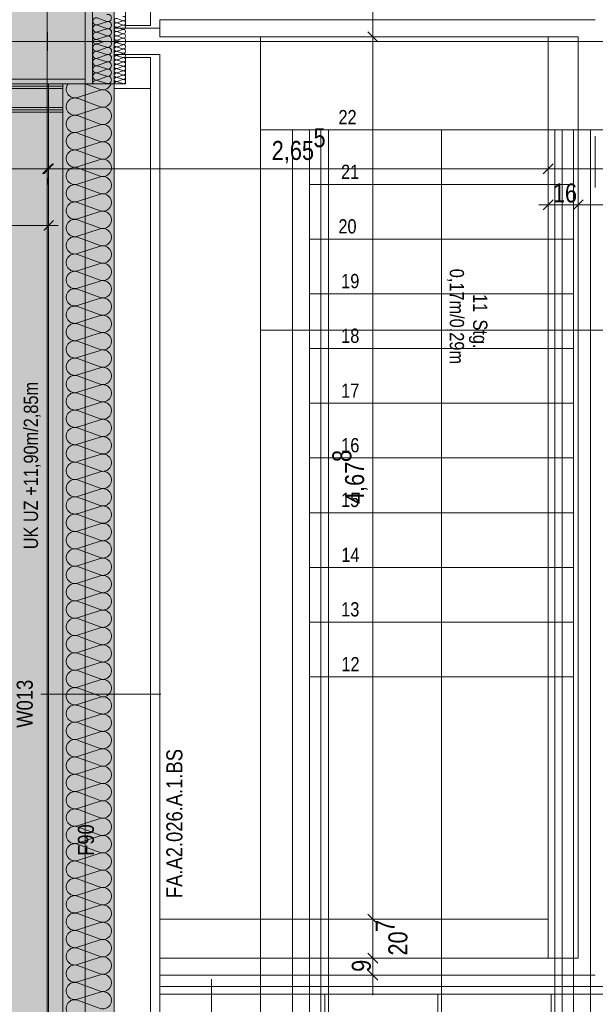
# Model space of a CAD drawing. Extents: x -620 to 300, y 62 to 1112.
# Tile 12 of 88: x -459 to -398, y 448 to 552. Entities that reach past the tile are written whole.
import ezdxf
from ezdxf.lldxf.tags import DXFTag

# ---------------------------------------------------------------- set-up
doc = ezdxf.new("R2010")
doc.units = 0
doc.layers.get('0').update_dxf_attribs({"lineweight": 13})
for name, color, linetype, lineweight, true_color in [('00 -Bauelemente -Dämmung innen', 7, 'Continuous', 9, 0xff7fe6), ('00 -Bauelemente -Gipskarton', 7, 'Continuous', 9, 0xff7fe6), ('00_Beschriftung UZ', 3, 'Continuous', 13, 0x00ff00), ('30 -33 Aussenwände- 3 Aussenstützen', 7, 'Continuous', 50, 0x0000dd), ('30 -33 Aussenwände- 7 Fassade_ Elemente', 7, 'Continuous', 9, 0x00aacc), ('30 -34 Innenwände- 2 nichttragend', 7, 'Continuous', 18, 0xff7fe6), ('30 -34 Innenwände- 6 Elemente', 7, 'Continuous', 9, 0xff6633), ('30 -35 Decken- 1 Konstruktion-Träger- Stahlbeton', 7, 'grob-A06G9RP38I', 13, 0x33aa00), ('30 -35 Decken- 2.2 Treppen Außen', 7, 'Continuous', 9, 0x009999), ('70 -72 Beschriftung- 1 Beschriftung allgemein', 7, 'Continuous', 9, 0xff6633), ('70 -76 Bemaßung- 2 Allgemein', 9, 'Continuous', 5, 0x808080), ('iwb_Schraffur_F90_feuerbestaendig', 1, 'Continuous', 13, 0xff0000), ('iwb_Schraffur_Unterzug', 7, 'Continuous', 5, 0xffffcc)]:
    doc.layers.add(name, color=color, linetype=linetype, lineweight=lineweight, true_color=true_color)
for name, color, linetype, lineweight in [('60- 61 allgemeine Ausstattung- 4 Terrassen', 7, 'Continuous', 9), ('70 -71 Achsen- 1 Gebäudeachsen', 7, 'STRICHPUNKT2-A06G9RP48I', 18), ('70 -75 Raumstempel- 3 Wandstempel', 7, 'Continuous', 50)]:
    doc.layers.add(name, color=color, linetype=linetype, lineweight=lineweight)
doc.styles.get("Standard").update_dxf_attribs({"font": 'ARIALN.TTF'})
tags = doc.linetypes.add('grob-A06G9RP38I', pattern=[14, 3, -8, 3]).pattern_tags.tags
tags[8:9] = [DXFTag(74, 4), DXFTag(75, 0), DXFTag(340, '0'), DXFTag(46, 0.0), DXFTag(50, 0.0), DXFTag(44, 0.0), DXFTag(45, 0.0)]
tags[6:7] = [DXFTag(74, 4), DXFTag(75, 0), DXFTag(340, '0'), DXFTag(46, 0.0), DXFTag(50, 0.0), DXFTag(44, 0.0), DXFTag(45, 0.0)]
tags[4:5] = [DXFTag(74, 4), DXFTag(75, 0), DXFTag(340, '0'), DXFTag(46, 0.0), DXFTag(50, 0.0), DXFTag(44, 0.0), DXFTag(45, 0.0)]
tags = doc.linetypes.add('STRICHPUNKT2-A06G9RP48I', pattern=[12.7, 6.35, -3.175, 0, -3.175]).pattern_tags.tags
tags[10:11] = [DXFTag(74, 4), DXFTag(75, 0), DXFTag(340, '0'), DXFTag(46, 0.0), DXFTag(50, 0.0), DXFTag(44, 0.0), DXFTag(45, 0.0)]
tags[8:9] = [DXFTag(74, 4), DXFTag(75, 0), DXFTag(340, '0'), DXFTag(46, 0.0), DXFTag(50, 0.0), DXFTag(44, 0.0), DXFTag(45, 0.0)]
tags[6:7] = [DXFTag(74, 4), DXFTag(75, 0), DXFTag(340, '0'), DXFTag(46, 0.0), DXFTag(50, 0.0), DXFTag(44, 0.0), DXFTag(45, 0.0)]
tags[4:5] = [DXFTag(74, 4), DXFTag(75, 0), DXFTag(340, '0'), DXFTag(46, 0.0), DXFTag(50, 0.0), DXFTag(44, 0.0), DXFTag(45, 0.0)]

# ---------------------------------------------------------------- blocks, each defined once
blk = doc.blocks.new('Referenz-A06G9RP68I')
at = {"layer": '00 -Bauelemente -Dämmung innen', "color": 0, "linetype": 'Continuous', "lineweight": -2, "ltscale": 0.13}
for p, q in [((-539.61, 544.63), (-454.51, 544.63)), ((-539.61, 542.63), (-454.51, 542.63))]:
    blk.add_line(p, q, dxfattribs=at)
at = {"layer": '00 -Bauelemente -Gipskarton', "color": 0, "linetype": 'Continuous', "lineweight": -2, "ltscale": 0.13}
for p, q in [((-539.61, 545.13), (-454.51, 545.13)), ((-539.61, 544.88), (-454.51, 544.88)), ((-539.61, 544.63), (-454.51, 544.63)), ((-539.61, 542.63), (-454.51, 542.63)), ((-539.61, 542.38), (-454.51, 542.38)), ((-539.61, 542.13), (-454.51, 542.13))]:
    blk.add_line(p, q, dxfattribs=at)
at = {"layer": '00_Beschriftung UZ', "color": 0, "lineweight": -2}
blk.add_solid([(-457.48, 491.4), (-460.15, 492.73), (-457.48, 494.07)], dxfattribs=at)
at = {"layer": '30 -33 Aussenwände- 3 Aussenstützen', "color": 0, "linetype": 'Continuous', "lineweight": -2, "ltscale": 0.13}
for p, q in [((-452.15, 545.63), (-452.15, 553.63)), ((-460.15, 545.63), (-452.15, 545.63))]:
    blk.add_line(p, q, dxfattribs=at)
at = {"layer": '30 -33 Aussenwände- 3 Aussenstützen', "color": 0, "lineweight": -2}
for p, q in [((-456.15, 550.63), (-456.15, 548.63)), ((-457.15, 549.63), (-455.15, 549.63))]:
    blk.add_line(p, q, dxfattribs=at)
at = {"layer": '30 -33 Aussenwände- 7 Fassade_ Elemente', "color": 0, "linetype": 'Continuous', "lineweight": -2, "ltscale": 0.13}
for p, q in [((-451.35, 554.83), (-451.35, 549.63)), ((-449.05, 549.63), (-449.05, 554.83)), ((-445.21, 551.33), (-445.21, 554.63)), ((-447.85, 554.13), (-447.85, 551.33)), ((-449.85, 551.76), (-450.85, 552.13)), ((-450.85, 551.4), (-449.85, 551.72)), ((-449.85, 550.99), (-450.85, 551.36)), ((-448.15, 551.83), (-448.75, 552.05)), ((-448.75, 551.61), (-448.15, 551.81)), ((-448.15, 551.37), (-448.75, 551.59)), ((-448.75, 551.15), (-448.15, 551.35)), ((-447.85, 551.33), (-445.21, 551.33)), ((-456.15, 548.63), (-456.15, 550.63)), ((-450.85, 550.63), (-449.85, 550.96)), ((-449.85, 550.23), (-450.85, 550.6)), ((-450.85, 549.87), (-449.85, 550.19)), ((-449.05, 551.03), (-444.21, 551.03)), ((-448.15, 550.91), (-448.75, 551.13)), ((-448.75, 550.7), (-448.15, 550.89)), ((-448.15, 550.45), (-448.75, 550.67)), ((-448.75, 550.24), (-448.15, 550.43)), ((-448.15, 549.99), (-448.75, 550.21)), ((-403.05, 550.13), (-444.21, 550.13)), ((-403.05, 452.43), (-403.05, 550.13)), ((-455.15, 549.63), (-457.15, 549.63)), ((-451.35, 545.13), (-451.35, 549.63)), ((-450.85, 549.83), (-450.32, 549.63)), ((-450.85, 549.37), (-450.14, 549.63)), ((-450.85, 549.33), (-449.85, 549.01)), ((-449.05, 549.63), (-449.05, 545.13)), ((-449.05, 549.63), (-449.05, 384.63)), ((-448.75, 549.78), (-448.15, 549.97)), ((-448.75, 549.75), (-448.43, 549.63)), ((-448.75, 549.52), (-448.43, 549.63)), ((-448.75, 549.49), (-448.15, 549.3)), ((-448.15, 549.28), (-448.75, 549.06)), ((-449.85, 548.98), (-450.85, 548.61)), ((-450.85, 548.57), (-449.85, 548.25)), ((-449.85, 548.21), (-450.85, 547.84)), ((-449.05, 548.23), (-449.05, 545.13)), ((-444.21, 548.23), (-449.05, 548.23)), ((-448.75, 549.03), (-448.15, 548.84)), ((-448.15, 548.82), (-448.75, 548.6)), ((-448.75, 548.57), (-448.15, 548.38)), ((-448.15, 548.36), (-448.75, 548.14)), ((-448.75, 548.11), (-448.15, 547.92)), ((-444.21, 386.03), (-444.21, 548.23)), ((-450.85, 547.8), (-449.85, 547.48)), ((-449.85, 547.44), (-450.85, 547.07)), ((-450.85, 547.04), (-449.85, 546.71)), ((-448.15, 547.9), (-448.75, 547.68)), ((-448.75, 547.65), (-448.15, 547.46)), ((-448.15, 547.44), (-448.75, 547.22)), ((-448.75, 547.19), (-448.15, 547)), ((-448.15, 546.98), (-448.75, 546.76)), ((-447.85, 547.93), (-445.21, 547.93)), ((-447.85, 545.13), (-447.85, 547.93)), ((-445.21, 547.93), (-445.21, 544.63)), ((-449.85, 546.68), (-450.85, 546.31)), ((-450.85, 546.27), (-449.85, 545.95)), ((-448.75, 546.74), (-448.15, 546.54)), ((-448.15, 546.52), (-448.75, 546.3)), ((-448.75, 546.28), (-448.15, 546.08)), ((-448.15, 546.06), (-448.75, 545.84)), ((-449.05, 545.13), (-456.01, 545.13)), ((-456.01, 545.13), (-456.01, 389.13)), ((-454.51, 545.13), (-451.35, 545.13)), ((-454.51, 389.13), (-454.51, 545.13)), ((-450.55, 544.55), (-452.13, 545.13)), ((-449.05, 545.13), (-451.35, 545.13)), ((-449.85, 545.91), (-450.85, 545.54)), ((-450.85, 545.5), (-449.85, 545.18)), ((-449.05, 544.63), (-449.05, 545.13)), ((-449.05, 545.13), (-447.85, 545.13)), ((-448.75, 545.82), (-448.15, 545.62)), ((-448.15, 545.6), (-448.75, 545.38)), ((-448.75, 545.36), (-448.15, 545.16)), ((-450.55, 544.46), (-452.95, 543.69)), ((-449.05, 544.63), (-445.21, 544.63)), ((-449.05, 389.63), (-449.05, 544.63)), ((-445.21, 544.63), (-445.21, 389.63)), ((-452.95, 543.6), (-450.55, 542.71)), ((-450.55, 542.62), (-452.95, 541.85)), ((-452.95, 541.76), (-450.55, 540.87)), ((-450.55, 540.78), (-452.95, 540.01)), ((-452.95, 539.92), (-450.55, 539.03)), ((-450.55, 538.94), (-452.95, 538.17)), ((-452.95, 538.08), (-450.55, 537.19)), ((-450.55, 537.1), (-452.95, 536.33)), ((-452.95, 536.24), (-450.55, 535.36)), ((-450.55, 535.27), (-452.95, 534.49)), ((-452.95, 534.4), (-450.55, 533.52)), ((-450.55, 533.43), (-452.95, 532.66)), ((-452.95, 532.57), (-450.55, 531.68)), ((-450.55, 531.59), (-452.95, 530.82)), ((-452.95, 530.73), (-450.55, 529.84)), ((-450.55, 529.75), (-452.95, 528.98)), ((-452.95, 528.89), (-450.55, 528)), ((-450.55, 527.91), (-452.95, 527.14)), ((-452.95, 527.05), (-450.55, 526.16)), ((-450.55, 526.07), (-452.95, 525.3)), ((-452.95, 525.21), (-450.55, 524.32)), ((-450.55, 524.23), (-452.95, 523.46)), ((-452.95, 523.37), (-450.55, 522.49)), ((-450.55, 522.4), (-452.95, 521.62)), ((-452.95, 521.53), (-450.55, 520.65)), ((-450.55, 520.56), (-452.95, 519.79)), ((-452.95, 519.7), (-450.55, 518.81)), ((-450.55, 518.72), (-452.95, 517.95)), ((-452.95, 517.86), (-450.55, 516.97)), ((-450.55, 516.88), (-452.95, 516.11)), ((-452.95, 516.02), (-450.55, 515.13)), ((-450.55, 515.04), (-452.95, 514.27)), ((-452.95, 514.18), (-450.55, 513.29)), ((-450.55, 513.2), (-452.95, 512.43)), ((-452.95, 512.34), (-450.55, 511.45)), ((-450.55, 511.36), (-452.95, 510.59)), ((-452.95, 510.5), (-450.55, 509.62)), ((-450.55, 509.53), (-452.95, 508.75)), ((-452.95, 508.66), (-450.55, 507.78)), ((-450.55, 507.69), (-452.95, 506.92)), ((-452.95, 506.83), (-450.55, 505.94)), ((-450.55, 505.85), (-452.95, 505.08)), ((-452.95, 504.99), (-450.55, 504.1)), ((-450.55, 504.01), (-452.95, 503.24)), ((-452.95, 503.15), (-450.55, 502.26)), ((-450.55, 502.17), (-452.95, 501.4)), ((-452.95, 501.31), (-450.55, 500.42)), ((-450.55, 500.33), (-452.95, 499.56)), ((-452.95, 499.47), (-450.55, 498.58)), ((-450.55, 498.49), (-452.95, 497.72)), ((-452.95, 497.63), (-450.55, 496.75)), ((-450.55, 496.66), (-452.95, 495.88)), ((-452.95, 495.79), (-450.55, 494.91)), ((-450.55, 494.82), (-452.95, 494.05)), ((-452.95, 493.96), (-450.55, 493.07)), ((-450.55, 492.98), (-452.95, 492.21)), ((-452.95, 492.12), (-450.55, 491.23)), ((-450.55, 491.14), (-452.95, 490.37)), ((-452.95, 490.28), (-450.55, 489.39)), ((-450.55, 489.3), (-452.95, 488.53)), ((-452.95, 488.44), (-450.55, 487.55)), ((-450.55, 487.46), (-452.95, 486.69)), ((-452.95, 486.6), (-450.55, 485.71)), ((-450.55, 485.62), (-452.95, 484.85)), ((-452.95, 484.76), (-450.55, 483.88)), ((-450.55, 483.79), (-452.95, 483.02)), ((-452.95, 482.93), (-450.55, 482.04)), ((-450.55, 481.95), (-452.95, 481.18)), ((-452.95, 481.09), (-450.55, 480.2)), ((-450.55, 480.11), (-452.95, 479.34)), ((-452.95, 479.25), (-450.55, 478.36)), ((-450.55, 478.27), (-452.95, 477.5)), ((-452.95, 477.41), (-450.55, 476.52)), ((-450.55, 476.43), (-452.95, 475.66)), ((-452.95, 475.57), (-450.55, 474.68)), ((-450.55, 474.59), (-452.95, 473.82)), ((-452.95, 473.73), (-450.55, 472.85)), ((-450.55, 472.76), (-452.95, 471.98)), ((-452.95, 471.89), (-450.55, 471.01)), ((-450.55, 470.92), (-452.95, 470.15)), ((-452.95, 470.06), (-450.55, 469.17)), ((-450.55, 469.08), (-452.95, 468.31)), ((-452.95, 468.22), (-450.55, 467.33)), ((-450.55, 467.24), (-452.95, 466.47)), ((-452.95, 466.38), (-450.55, 465.49)), ((-450.55, 465.4), (-452.95, 464.63)), ((-452.95, 464.54), (-450.55, 463.65)), ((-450.55, 463.56), (-452.95, 462.79)), ((-452.95, 462.7), (-450.55, 461.81)), ((-450.55, 461.72), (-452.95, 460.95)), ((-452.95, 460.86), (-450.55, 459.98)), ((-450.55, 459.89), (-452.95, 459.11)), ((-452.95, 459.02), (-450.55, 458.14)), ((-450.55, 458.05), (-452.95, 457.28)), ((-452.95, 457.19), (-450.55, 456.3)), ((-450.55, 456.21), (-452.95, 455.44)), ((-444.21, 456.57), (-403.05, 456.57)), ((-444.21, 452.43), (-444.21, 456.57)), ((-403.05, 456.57), (-403.05, 452.43)), ((-452.95, 455.35), (-450.55, 454.46)), ((-450.55, 454.37), (-452.95, 453.6)), ((-452.95, 453.51), (-450.55, 452.62)), ((-450.55, 452.53), (-452.95, 451.76)), ((-444.21, 452.43), (-403.05, 452.43)), ((-403.05, 452.43), (-444.21, 452.43)), ((-452.95, 451.67), (-450.55, 450.78)), ((-450.55, 450.69), (-452.95, 449.92)), ((-452.95, 449.83), (-450.55, 448.94)), ((-450.55, 448.85), (-452.95, 448.08)), ((-452.95, 447.99), (-450.55, 447.11))]:
    blk.add_line(p, q, dxfattribs=at)
at = {"layer": '30 -33 Aussenwände- 7 Fassade_ Elemente', "color": 0, "linetype": 'grob-A06G9RP38I', "lineweight": -2, "ltscale": 0.13}
for p, q in [((-433.55, 550.13), (-444.21, 550.13)), ((-433.55, 519.03), (-433.55, 550.13)), ((-395.15, 519.03), (-433.55, 519.03))]:
    blk.add_line(p, q, dxfattribs=at)
at = {"layer": '30 -33 Aussenwände- 7 Fassade_ Elemente', "color": 0, "linetype": 'Continuous', "lineweight": -2, "ltscale": 0.13}
for centre, major_axis, end_param in [((-449.73, 552.12), (-0.117, -0.364), 3.765224), ((-448.08, 552.05), (-0.071, -0.219), 3.765224), ((-450.96, 551.76), (0.117, 0.364), 3.764652), ((-450.96, 551.76), (-0.31, 0.225), 1.254884), ((-450.96, 551), (0.117, 0.364), 3.764652), ((-450.96, 551), (-0.31, 0.225), 1.254884), ((-450.96, 551.76), (-0.31, -0.225), 1.254884), ((-450.96, 551), (0.117, 0.364), 1.254884), ((-449.73, 551.36), (0.31, 0.225), 1.255075), ((-449.73, 551.36), (-0.117, -0.364), 3.765224), ((-449.73, 551.36), (0.31, -0.225), 1.255075), ((-448.82, 551.83), (0.071, 0.219), 3.764652), ((-448.82, 551.37), (0.071, 0.219), 3.764652), ((-448.82, 550.91), (0.071, 0.219), 3.764652), ((-448.82, 550.91), (0.071, 0.219), 1.254884), ((-448.08, 551.59), (-0.071, -0.219), 3.765224), ((-448.08, 551.13), (-0.071, -0.219), 3.765224), ((-450.96, 550.23), (-0.31, 0.225), 1.254884), ((-450.96, 551), (-0.31, -0.225), 1.254884), ((-450.96, 550.23), (0.117, 0.364), 1.254884), ((-449.73, 551.36), (-0.117, -0.364), 1.255075), ((-449.73, 550.59), (0.31, 0.225), 1.255075), ((-449.73, 550.59), (-0.117, -0.364), 3.765224), ((-449.73, 550.59), (-0.117, -0.364), 1.255075), ((-449.73, 549.83), (0.332, -0.191), 2.405647), ((-449.73, 550.59), (0.31, -0.225), 1.255075), ((-448.82, 550.91), (-0.186, 0.135), 1.254884), ((-448.82, 550.45), (0.071, 0.219), 3.764652), ((-448.82, 550.45), (-0.186, 0.135), 1.254884), ((-448.82, 549.99), (-0.186, 0.135), 1.254884), ((-448.82, 550.91), (-0.186, -0.135), 1.254884), ((-448.82, 550.45), (0.071, 0.219), 1.254884), ((-448.82, 550.45), (-0.186, -0.135), 1.254884), ((-448.82, 549.99), (0.071, 0.219), 1.254884), ((-448.08, 550.67), (-0.071, -0.219), 3.765224), ((-448.08, 550.67), (0.186, 0.135), 1.255075), ((-448.08, 550.67), (-0.071, -0.219), 1.255075), ((-448.08, 550.21), (-0.071, -0.219), 3.765224), ((-448.08, 550.21), (0.186, 0.135), 1.255075), ((-448.08, 550.67), (0.186, -0.135), 1.255075), ((-448.08, 550.21), (0.186, -0.135), 1.255075), ((-450.96, 548.97), (-0.31, 0.225), 1.254884), ((-450.96, 549.74), (-0.369, -0.102), 1.613483), ((-450.96, 549.47), (0.117, 0.364), 1.428714), ((-450.96, 550.23), (-0.31, -0.225), 1.254884), ((-450.96, 548.97), (0.117, 0.364), 1.254884), ((-449.73, 549.38), (-0.117, -0.364), 2.619647), ((-448.82, 549.27), (-0.186, 0.135), 1.254884), ((-448.82, 549.53), (0.071, 0.219), 1.434048), ((-448.82, 549.73), (-0.207, -0.1), 1.434048), ((-448.82, 549.99), (-0.186, -0.135), 1.254884), ((-448.82, 549.27), (0.07, 0.219), 1.254884), ((-448.82, 549.27), (-0.186, -0.135), 1.254884), ((-448.08, 550.21), (-0.071, -0.219), 1.255075), ((-448.08, 549.75), (0.198, -0.116), 2.411197), ((-448.08, 549.52), (-0.07, -0.219), 2.411197), ((-448.08, 549.06), (0.186, 0.135), 1.255075), ((-448.08, 549.06), (-0.07, -0.219), 3.765224), ((-448.08, 549.06), (0.186, -0.135), 1.255075), ((-450.96, 548.2), (0.117, 0.364), 3.764652), ((-450.96, 548.2), (-0.31, 0.225), 1.254884), ((-450.96, 548.97), (-0.31, -0.225), 1.254884), ((-450.96, 548.2), (0.117, 0.364), 1.254884), ((-449.73, 548.61), (-0.117, -0.364), 3.765224), ((-449.73, 548.61), (0.31, 0.225), 1.255075), ((-449.73, 548.61), (-0.117, -0.364), 1.255075), ((-449.73, 547.85), (-0.117, -0.364), 3.765224), ((-449.73, 547.85), (0.31, 0.225), 1.255075), ((-449.73, 548.61), (0.31, -0.225), 1.255075), ((-449.73, 547.85), (0.31, -0.225), 1.255075), ((-448.82, 548.81), (0.07, 0.219), 3.764652), ((-448.82, 548.81), (-0.186, 0.135), 1.254884), ((-448.82, 548.36), (0.07, 0.219), 3.764652), ((-448.82, 548.36), (-0.186, 0.135), 1.254884), ((-448.82, 547.9), (0.07, 0.219), 3.764652), ((-448.82, 548.81), (0.07, 0.219), 1.254884), ((-448.82, 548.81), (-0.186, -0.135), 1.254884), ((-448.82, 548.36), (0.07, 0.219), 1.254884), ((-448.82, 548.36), (-0.186, -0.135), 1.254884), ((-448.08, 549.06), (-0.07, -0.219), 1.255075), ((-448.08, 548.6), (0.186, 0.135), 1.255075), ((-448.08, 548.6), (-0.07, -0.219), 3.765224), ((-448.08, 548.6), (-0.07, -0.219), 1.255075), ((-448.08, 548.14), (-0.07, -0.219), 3.765224), ((-448.08, 548.6), (0.186, -0.135), 1.255075), ((-450.96, 547.44), (0.117, 0.364), 3.764652), ((-450.96, 547.44), (-0.31, 0.225), 1.254884), ((-450.96, 546.67), (0.117, 0.364), 3.764652), ((-450.96, 548.2), (-0.31, -0.225), 1.254884), ((-450.96, 547.44), (0.117, 0.364), 1.254884), ((-450.96, 547.44), (-0.31, -0.225), 1.254884), ((-449.73, 547.85), (-0.117, -0.364), 1.255075), ((-449.73, 547.08), (-0.117, -0.364), 3.765224), ((-448.82, 547.44), (0.07, 0.219), 3.764652), ((-448.82, 546.98), (0.07, 0.219), 3.764652), ((-448.08, 547.68), (-0.07, -0.219), 3.765224), ((-448.08, 547.22), (-0.07, -0.219), 3.765224), ((-448.08, 546.76), (-0.07, -0.219), 3.765224), ((-450.96, 545.91), (0.117, 0.364), 3.764652), ((-449.73, 546.31), (-0.117, -0.364), 3.765224), ((-449.73, 545.55), (-0.117, -0.364), 3.765224), ((-448.82, 546.52), (0.07, 0.219), 3.764652), ((-448.82, 546.06), (0.07, 0.219), 3.764652), ((-448.08, 546.3), (-0.07, -0.219), 3.765224), ((-448.08, 545.84), (-0.07, -0.219), 3.765224), ((-453.23, 544.56), (-0.717, 0.574), 2.557098), ((-450.96, 545.14), (0.117, 0.364), 1.896254), ((-450.27, 545.42), (-0.282, -0.874), 1.563745), ((-448.82, 545.6), (0.07, 0.219), 3.764652), ((-448.82, 545.14), (0.07, 0.219), 1.896254), ((-448.08, 545.38), (-0.07, -0.219), 3.765224), ((-450.27, 543.58), (0.744, 0.539), 1.254884), ((-450.27, 543.58), (0.744, -0.539), 1.254884), ((-453.23, 542.72), (0.282, 0.874), 3.765224), ((-453.23, 542.72), (-0.744, 0.539), 1.255075), ((-453.23, 542.72), (0.282, 0.874), 1.255075), ((-450.27, 543.58), (-0.282, -0.874), 1.254884), ((-453.23, 540.88), (0.282, 0.874), 3.765224), ((-453.23, 542.72), (-0.744, -0.539), 1.255075), ((-453.23, 540.88), (0.282, 0.874), 1.255075), ((-450.27, 541.74), (-0.282, -0.874), 3.764652), ((-450.27, 541.74), (0.744, 0.539), 1.254884), ((-450.27, 541.74), (0.744, -0.539), 1.254884), ((-453.23, 540.88), (-0.744, 0.539), 1.255075), ((-450.27, 541.74), (-0.282, -0.874), 1.254884), ((-450.27, 539.91), (0.744, 0.539), 1.254884), ((-450.27, 539.91), (-0.282, -0.874), 3.764652), ((-453.23, 539.05), (0.282, 0.874), 3.765224), ((-453.23, 540.88), (-0.744, -0.539), 1.255075), ((-450.27, 539.91), (0.744, -0.539), 1.254884), ((-450.27, 539.91), (-0.282, -0.874), 1.254884), ((-450.27, 538.07), (-0.282, -0.874), 3.764652), ((-453.23, 537.21), (0.282, 0.874), 3.765224), ((-450.27, 536.23), (-0.282, -0.874), 3.764652), ((-453.23, 535.37), (0.282, 0.874), 3.765224), ((-453.23, 533.53), (0.282, 0.874), 3.765224), ((-450.27, 534.39), (-0.282, -0.874), 3.764652), ((-450.27, 532.55), (-0.282, -0.874), 3.764652), ((-453.23, 531.69), (0.282, 0.874), 3.765224), ((-450.27, 530.71), (-0.282, -0.874), 3.764652), ((-453.23, 529.85), (0.282, 0.874), 3.765224), ((-450.27, 528.88), (-0.282, -0.874), 3.764652), ((-453.23, 528.01), (0.282, 0.874), 3.765224), ((-453.23, 526.18), (0.282, 0.874), 3.765224), ((-450.27, 527.04), (-0.282, -0.874), 3.764652), ((-450.27, 525.2), (-0.282, -0.874), 3.764652), ((-453.23, 524.34), (0.282, 0.874), 3.765224), ((-450.27, 523.36), (-0.282, -0.874), 3.764652), ((-453.23, 522.5), (0.282, 0.874), 3.765224), ((-450.27, 521.52), (-0.282, -0.874), 3.764652), ((-453.23, 520.66), (0.282, 0.874), 3.765224), ((-450.27, 519.68), (-0.282, -0.874), 3.764652), ((-453.23, 518.82), (0.282, 0.874), 3.765224), ((-450.27, 517.84), (-0.282, -0.874), 3.764652), ((-453.23, 516.98), (0.282, 0.874), 3.765224), ((-450.27, 516.01), (-0.282, -0.874), 3.764652), ((-453.23, 515.14), (0.282, 0.874), 3.765224), ((-450.27, 514.17), (-0.282, -0.874), 3.764652), ((-453.23, 513.31), (0.282, 0.874), 3.765224), ((-450.27, 512.33), (-0.282, -0.874), 3.764652), ((-453.23, 511.47), (0.282, 0.874), 3.765224), ((-453.23, 509.63), (0.282, 0.874), 3.765224), ((-450.27, 510.49), (-0.282, -0.874), 3.764652), ((-450.27, 508.65), (-0.282, -0.874), 3.764652), ((-453.23, 507.79), (0.282, 0.874), 3.765224), ((-450.27, 506.81), (-0.282, -0.874), 3.764652), ((-453.23, 505.95), (0.282, 0.874), 3.765224), ((-450.27, 504.97), (-0.282, -0.874), 3.764652), ((-453.23, 504.11), (0.282, 0.874), 3.765224), ((-453.23, 502.27), (0.282, 0.874), 3.765224), ((-450.27, 503.14), (-0.282, -0.874), 3.764652), ((-450.27, 501.3), (-0.282, -0.874), 3.764652), ((-453.23, 500.44), (0.282, 0.874), 3.765224), ((-450.27, 499.46), (-0.282, -0.874), 3.764652), ((-453.23, 498.6), (0.282, 0.874), 3.765224), ((-450.27, 497.62), (-0.282, -0.874), 3.764652), ((-453.23, 496.76), (0.282, 0.874), 3.765224), ((-453.23, 494.92), (0.282, 0.874), 3.765224), ((-450.27, 495.78), (-0.282, -0.874), 3.764652), ((-450.27, 493.94), (-0.282, -0.874), 3.764652), ((-453.23, 493.08), (0.282, 0.874), 3.765224), ((-450.27, 492.1), (-0.282, -0.874), 3.764652), ((-453.23, 491.24), (0.282, 0.874), 3.765224), ((-450.27, 490.27), (-0.282, -0.874), 3.764652), ((-453.23, 489.4), (0.282, 0.874), 3.765224), ((-453.23, 487.57), (0.282, 0.874), 3.765224), ((-450.27, 488.43), (-0.282, -0.874), 3.764652), ((-450.27, 486.59), (-0.282, -0.874), 3.764652), ((-453.23, 485.73), (0.282, 0.874), 3.765224), ((-450.27, 484.75), (-0.282, -0.874), 3.764652), ((-453.23, 483.89), (0.282, 0.874), 3.765224), ((-450.27, 482.91), (-0.282, -0.874), 3.764652), ((-453.23, 482.05), (0.282, 0.874), 3.765224), ((-450.27, 481.07), (-0.282, -0.874), 3.764652), ((-453.23, 480.21), (0.282, 0.874), 3.765224), ((-450.27, 479.24), (-0.282, -0.874), 3.764652), ((-453.23, 478.37), (0.282, 0.874), 3.765224), ((-450.27, 477.4), (-0.282, -0.874), 3.764652), ((-453.23, 476.54), (0.282, 0.874), 3.765224), ((-450.27, 475.56), (-0.282, -0.874), 3.764652), ((-453.23, 474.7), (0.282, 0.874), 3.765224), ((-450.27, 473.72), (-0.282, -0.874), 3.764652), ((-453.23, 472.86), (0.282, 0.874), 3.765224), ((-450.27, 471.88), (-0.282, -0.874), 3.764652), ((-453.23, 471.02), (0.282, 0.874), 3.765224), ((-450.27, 470.04), (-0.282, -0.874), 3.764652), ((-453.23, 469.18), (0.282, 0.874), 3.765224), ((-450.27, 468.2), (-0.282, -0.874), 3.764652), ((-453.23, 467.34), (0.282, 0.874), 3.765224), ((-450.27, 466.37), (-0.282, -0.874), 3.764652), ((-453.23, 465.5), (0.282, 0.874), 3.765224), ((-453.23, 463.67), (0.282, 0.874), 3.765224), ((-450.27, 464.53), (-0.282, -0.874), 3.764652), ((-450.27, 462.69), (-0.282, -0.874), 3.764652), ((-453.23, 461.83), (0.282, 0.874), 3.765224), ((-450.27, 460.85), (-0.282, -0.874), 3.764652), ((-453.23, 459.99), (0.282, 0.874), 3.765224), ((-450.27, 459.01), (-0.282, -0.874), 3.764652), ((-453.23, 458.15), (0.282, 0.874), 3.765224), ((-453.23, 456.31), (0.282, 0.874), 3.765224), ((-450.27, 457.17), (-0.282, -0.874), 3.764652), ((-450.27, 455.33), (-0.282, -0.874), 3.764652), ((-453.23, 454.47), (0.282, 0.874), 3.765224), ((-450.27, 453.5), (-0.282, -0.874), 3.764652), ((-453.23, 452.63), (0.282, 0.874), 3.765224), ((-450.27, 451.66), (-0.282, -0.874), 3.764652), ((-453.23, 450.8), (0.282, 0.874), 3.765224), ((-453.23, 448.96), (0.282, 0.874), 3.765224), ((-450.27, 449.82), (-0.282, -0.874), 3.764652), ((-450.27, 447.98), (-0.282, -0.874), 3.764652), ((-453.23, 447.12), (0.282, 0.874), 3.765224)]:
    blk.add_ellipse(centre, major_axis=major_axis, ratio=1, start_param=0, end_param=end_param, dxfattribs=at)
at = {"layer": '30 -34 Innenwände- 2 nichttragend', "color": 0, "linetype": 'Continuous', "lineweight": -2, "ltscale": 0.13}
for p, q in [((-539.61, 545.13), (-454.51, 545.13)), ((-454.51, 542.13), (-454.51, 545.13)), ((-539.61, 542.13), (-454.51, 542.13))]:
    blk.add_line(p, q, dxfattribs=at)
at = {"layer": '30 -34 Innenwände- 6 Elemente', "color": 0, "linetype": 'Continuous', "lineweight": -2, "ltscale": 0.13}
for p, q in [((-444.21, 551.93), (-444.21, 550.13)), ((-398.05, 551.93), (-444.21, 551.93)), ((-444.21, 550.13), (-399.85, 550.13)), ((-399.85, 550.13), (-399.85, 452.43)), ((-399.85, 452.43), (-444.21, 452.43)), ((-444.21, 452.43), (-444.21, 450.63)), ((-444.21, 450.63), (-398.05, 450.63)), ((-396.85, 449.43), (-444.21, 449.43)), ((-444.21, 449.43), (-444.21, 448.63)), ((-444.21, 448.63), (-396.05, 448.63))]:
    blk.add_line(p, q, dxfattribs=at)
at = {"layer": '30 -35 Decken- 1 Konstruktion-Träger- Stahlbeton', "color": 0, "lineweight": -2}
blk.add_line((-452.15, 388.63), (-452.15, 605.63), dxfattribs=at)
at = {"layer": '30 -35 Decken- 2.2 Treppen Außen', "color": 0, "linetype": 'grob-A06G9RP38I', "lineweight": -2, "ltscale": 0.13}
for p, q in [((-428.35, 540.27), (-433.55, 540.27)), ((-433.55, 540.27), (-433.55, 412.78)), ((-395.15, 540.27), (-433.55, 540.27)), ((-430.15, 540.27), (-428.35, 540.27)), ((-430.15, 412.05), (-430.15, 540.27)), ((-428.35, 534.47), (-428.35, 540.27)), ((-428.35, 540.27), (-428.35, 411.67)), ((-427.15, 540.27), (-426.35, 540.27)), ((-427.15, 411.42), (-427.15, 540.27)), ((-426.35, 540.27), (-426.35, 411.25)), ((-414.35, 408.69), (-414.35, 540.27)), ((-401.55, 540.27), (-402.35, 540.27)), ((-402.35, 540.27), (-402.35, 406.14)), ((-401.55, 405.97), (-401.55, 540.27)), ((-395.15, 540.27), (-400.35, 540.27)), ((-400.35, 534.47), (-400.35, 540.27)), ((-400.35, 540.27), (-400.35, 405.72)), ((-398.55, 540.27), (-400.35, 540.27)), ((-398.55, 405.34), (-398.55, 540.27)), ((-400.35, 534.47), (-428.35, 534.47)), ((-428.35, 528.67), (-428.35, 534.47)), ((-400.35, 528.67), (-400.35, 534.47)), ((-400.35, 528.67), (-428.35, 528.67)), ((-428.35, 522.87), (-428.35, 528.67)), ((-400.35, 522.87), (-400.35, 528.67)), ((-400.35, 522.87), (-428.35, 522.87)), ((-428.35, 517.07), (-428.35, 522.87)), ((-400.35, 517.07), (-400.35, 522.87)), ((-400.35, 517.07), (-428.35, 517.07)), ((-428.35, 511.27), (-428.35, 517.07)), ((-400.35, 511.27), (-400.35, 517.07)), ((-400.35, 511.27), (-428.35, 511.27)), ((-428.35, 505.47), (-428.35, 511.27)), ((-400.35, 505.47), (-400.35, 511.27)), ((-428.35, 499.67), (-428.35, 505.47)), ((-400.35, 505.47), (-428.35, 505.47)), ((-400.35, 499.67), (-400.35, 505.47)), ((-428.35, 493.87), (-428.35, 499.67)), ((-400.35, 499.67), (-428.35, 499.67)), ((-400.35, 493.87), (-400.35, 499.67)), ((-428.35, 488.07), (-428.35, 493.87)), ((-400.35, 493.87), (-428.35, 493.87)), ((-400.35, 488.07), (-400.35, 493.87)), ((-428.35, 482.27), (-428.35, 488.07)), ((-400.35, 488.07), (-428.35, 488.07)), ((-400.35, 482.27), (-400.35, 488.07)), ((-428.35, 434.79), (-428.35, 482.27)), ((-400.35, 482.27), (-428.35, 482.27)), ((-400.35, 434.79), (-400.35, 482.27))]:
    blk.add_line(p, q, dxfattribs=at)
at = {"layer": '60- 61 allgemeine Ausstattung- 4 Terrassen', "color": 0, "lineweight": -2}
blk.add_line((-438.73, 214.03), (-438.73, 450.23), dxfattribs=at)
at = {"layer": '70 -71 Achsen- 1 Gebäudeachsen', "color": 0, "linetype": 'STRICHPUNKT2-A06G9RP48I', "lineweight": -2, "ltscale": 0.13}
for p, q in [((-456.18, 1084.55), (-456.18, 85.11)), ((-539.61, 549.61), (75.88, 549.61))]:
    blk.add_line(p, q, dxfattribs=at)
at = {"layer": '70 -72 Beschriftung- 1 Beschriftung allgemein', "color": 0, "linetype": 'Continuous', "lineweight": -2, "ltscale": 0.13}
blk.add_line((-398.05, 539.59), (-398.05, 534.16), dxfattribs=at)
at = {"layer": '70 -75 Raumstempel- 3 Wandstempel', "color": 0, "linetype": 'Continuous', "lineweight": -2, "ltscale": 0.13}
blk.add_line((-456.84, 480.44), (-444.1, 480.44), dxfattribs=at)
at = {"layer": '70 -76 Bemaßung- 2 Allgemein', "color": 0, "linetype": 'Continuous', "lineweight": -2, "ltscale": 0.13}
for p, q in [((-421.62, 551.19), (-421.62, 608.57)), ((-421.62, 549.13), (-421.62, 551.19)), ((-424.12, 550.13), (-420.62, 550.13)), ((-424.12, 550.13), (-420.62, 550.13)), ((-421.09, 549.6), (-422.15, 550.66)), ((-422.15, 550.66), (-421.09, 549.6)), ((-421.62, 551.13), (-421.62, 549.07)), ((-421.62, 457.63), (-421.62, 549.07)), ((-456.01, 538.63), (-456.01, 535.13)), ((-456.68, 535.6), (-455.62, 536.66)), ((-455.48, 536.66), (-456.54, 535.6)), ((-402.52, 536.66), (-403.58, 535.6)), ((-403.58, 535.6), (-402.52, 536.66)), ((-457.07, 536.13), (-539.61, 536.13)), ((-457.15, 536.13), (-455.09, 536.13)), ((-455.01, 536.13), (-457.07, 536.13)), ((-404.11, 536.13), (-455.09, 536.13)), ((-402.05, 536.13), (-404.11, 536.13)), ((-404.05, 536.13), (-401.99, 536.13)), ((-342.11, 536.13), (-401.99, 536.13)), ((-456.15, 534.45), (-456.15, 535.13)), ((-403.05, 534.45), (-403.05, 535.13)), ((-403.05, 534.45), (-403.05, 535.13)), ((-456.01, 532.63), (-456.01, 529.13)), ((-403.58, 531.78), (-402.52, 532.84)), ((-399.32, 532.84), (-400.38, 531.78)), ((-400.38, 531.78), (-399.32, 532.84)), ((-404.05, 532.31), (-401.99, 532.31)), ((-400.91, 532.31), (-401.99, 532.31)), ((-398.85, 532.31), (-400.91, 532.31)), ((-400.85, 532.31), (-398.79, 532.31)), ((-345.31, 532.31), (-398.79, 532.31)), ((-455.48, 530.66), (-456.54, 529.6)), ((-403.05, 530.65), (-403.05, 531.31)), ((-399.85, 530.65), (-399.85, 531.31)), ((-399.85, 530.65), (-399.85, 531.31)), ((-457.07, 530.13), (-539.61, 530.13)), ((-455.01, 530.13), (-457.07, 530.13)), ((-421.62, 457.63), (-421.62, 458.7)), ((-421.62, 455.57), (-421.62, 457.63)), ((-421.62, 455.57), (-421.62, 457.63)), ((-422.53, 456.57), (-420.62, 456.57)), ((-422.53, 456.57), (-420.62, 456.57)), ((-421.09, 456.04), (-422.15, 457.1)), ((-421.09, 456.04), (-422.15, 457.1)), ((-421.62, 452.43), (-421.62, 456.57)), ((-421.62, 453.49), (-421.62, 454.56)), ((-421.62, 451.43), (-421.62, 453.49)), ((-421.62, 453.43), (-421.62, 451.37)), ((-423.77, 452.43), (-420.62, 452.43)), ((-423.77, 452.43), (-420.62, 452.43)), ((-422.15, 452.96), (-421.09, 451.9)), ((-421.09, 451.9), (-422.15, 452.96)), ((-421.62, 450.63), (-421.62, 452.43)), ((-422.15, 451.16), (-421.09, 450.1)), ((-421.62, 451.63), (-421.62, 449.57)), ((-421.62, 451.37), (-421.62, 450.31)), ((-419.75, 450.63), (-420.62, 450.63)), ((-421.62, 449.57), (-421.62, 448.51)), ((-426.73, 411.33), (-426.73, 448.63)), ((-414.73, 408.78), (-414.73, 448.63)), ((-402.73, 406.22), (-402.73, 448.63))]:
    blk.add_line(p, q, dxfattribs=at)
at = {"layer": '00_Beschriftung UZ', "color": 0, "linetype": 'ByBlock', "lineweight": -2, "ltscale": 0.13, "insert": (-458.65, 495.79), "char_height": 1.5103, "attachment_point": 1, "rotation": 90}
blk.add_mtext('{\\fArial Narrow;UK UZ +11,90m/2,85m}', dxfattribs=at)
at = {"layer": '30 -35 Decken- 2.2 Treppen Außen', "color": 0, "linetype": 'ByBlock', "lineweight": -2, "ltscale": 0.13, "char_height": 1.5103, "attachment_point": 1}
for s, insert, rotation in [('{\\fArial Narrow;22}', (-425.28, 542.36), 0.001), ('{\\fArial Narrow;21}', (-425, 536.56), 0.001), ('{\\fArial Narrow;20}', (-425.29, 530.78), 0.001), ('{\\fArial Narrow;0,17m/0,29m}', (-411.97, 525.53), 270.001), ('{\\fArial Narrow;19}', (-424.99, 524.98), 0.001), ('{\\fArial Narrow;11}', (-409.49, 522.85), 270.001), ('{\\fArial Narrow;Stg.}', (-409.49, 520.15), 270.001), ('{\\fArial Narrow;18}', (-424.99, 519.18), 0.001), ('{\\fArial Narrow;17}', (-424.99, 513.36), 0.001), ('{\\fArial Narrow;16}', (-424.99, 507.58), 0.001), ('{\\fArial Narrow;15}', (-425, 501.78), 0.001), ('{\\fArial Narrow;14}', (-424.98, 495.96), 0.001), ('{\\fArial Narrow;13}', (-424.99, 490.18), 0.001), ('{\\fArial Narrow;12}', (-424.97, 484.36), 0.001)]:
    blk.add_mtext(s, dxfattribs=dict(at, insert=insert, rotation=rotation))
at = {"layer": '70 -72 Beschriftung- 1 Beschriftung allgemein', "color": 0, "linetype": 'Continuous', "lineweight": -2, "ltscale": 0.13, "insert": (-443.53, 458.81), "char_height": 1.7, "attachment_point": 1, "rotation": 90}
blk.add_mtext('{\\fArial Narrow;FA.A2.026.A.1.BS}', dxfattribs=at)
at = {"layer": '70 -75 Raumstempel- 3 Wandstempel', "color": 0, "linetype": 'ByBlock', "lineweight": -2, "ltscale": 0.13, "char_height": 1.7, "attachment_point": 1, "rotation": 90}
for s, insert in [('{\\fArial Narrow;W013}', (-459.4, 476.87)), ('{\\fArial Narrow;F90}', (-452.91, 463.28))]:
    blk.add_mtext(s, dxfattribs=dict(at, insert=insert))
at = {"layer": '70 -76 Bemaßung- 2 Allgemein', "color": 0, "linetype": 'Continuous', "lineweight": -2, "ltscale": 0.13, "char_height": 2.0138, "attachment_point": 1}
for s, insert in [('{\\fArial Narrow;5}', (-427.93, 540.43)), ('{\\fArial Narrow;2,65}', (-432.36, 539.08)), ('{\\fArial Narrow;16}', (-402.55, 534.57))]:
    blk.add_mtext(s, dxfattribs=dict(at, insert=insert))
at = {"layer": '70 -76 Bemaßung- 2 Allgemein', "color": 0, "linetype": 'Continuous', "lineweight": -2, "ltscale": 0.13, "char_height": 2.0138, "attachment_point": 1, "rotation": 90}
for s, insert in [('{\\fArial Narrow;8}', (-425.93, 505.04)), ('{\\fArial Narrow;4,67}', (-424.58, 500.58)), ('{\\fArial Narrow;7}', (-421.33, 455.22)), ('{\\fArial Narrow;20}', (-419.99, 452.72)), ('{\\fArial Narrow;9}', (-423.87, 450.99))]:
    blk.add_mtext(s, dxfattribs=dict(at, insert=insert))
blk = doc.blocks.new('Referenz-A06G9RP88I')
at = {"layer": 'iwb_Schraffur_F90_feuerbestaendig', "linetype": 'Continuous', "ltscale": 0.13}
blk.add_solid([(-454.54, 556.11), (-449.08, 556.11), (-454.54, 377.51), (-449.08, 377.51)], dxfattribs=at)
at = {"layer": 'iwb_Schraffur_Unterzug', "linetype": 'Continuous', "ltscale": 0.13}
blk.add_solid([(-460.18, 388.61), (-460.18, 605.61), (-452.18, 388.61), (-452.18, 605.61)], dxfattribs=at)

msp = doc.modelspace()

# ---------------------------------------------------------------- block references
at = {"color": 8, "lineweight": 13, "ltscale": 0.13, "true_color": 0x808080}
msp.add_blockref('Referenz-A06G9RP68I', (0, 0), dxfattribs=at)
at = {"color": 8, "lineweight": 25, "ltscale": 0.25, "true_color": 0x808080}
msp.add_blockref('Referenz-A06G9RP88I', (0, 0), dxfattribs=at)

doc.saveas('drawing.dxf')
